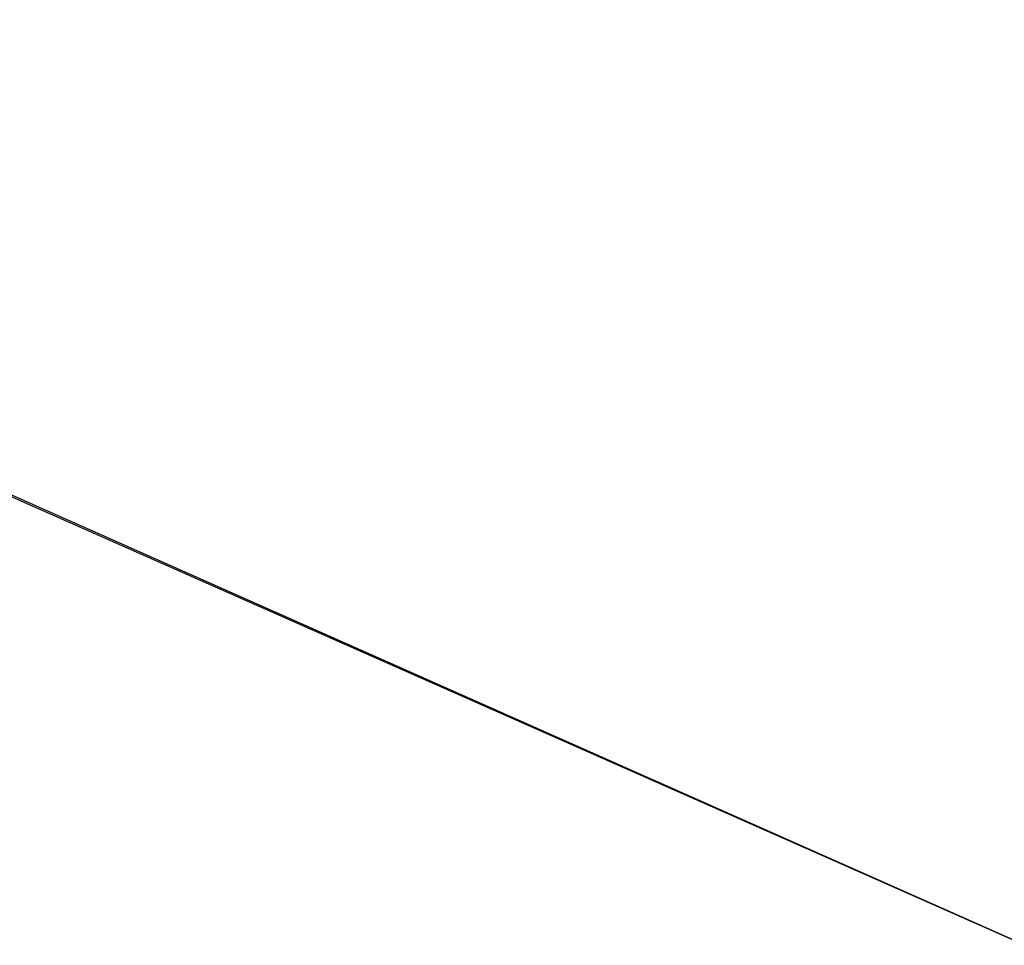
# Model space of a CAD drawing. Header units: centimetres. Extents: x -1.1 to 6.5, y -33.8 to -1.3.
# Tile 110 of 256: x -0.7893 to -0.778, y -6.4501 to -6.4394. Entities that reach past the tile are written whole.
import ezdxf

# ---------------------------------------------------------------- set-up
doc = ezdxf.new("R2010")
doc.units = ezdxf.units.CM
doc.layers.get('0').update_dxf_attribs({"true_color": 0x5890e1})

msp = doc.modelspace()

# ---------------------------------------------------------------- meshes
at = {"color": 84, "true_color": 0x1bb11b}
mesh = msp.add_polyface(dxfattribs=at)
corners = [(-1.071362, -5.280033, 32.108162), (-1.070549, -5.321689, 32.122284), (-1.064453, -1.335108, 32.232315), (-1.072073, -5.256665, 32.093937), (-1.072479, -5.247928, 32.086521), (-1.075426, -5.221715, 30.050762), (-1.099505, -5.250163, 31.038721), (-1.099505, -1.335109, 31.038719), (-1.064453, -1.335109, 29.845123), (-1.074816, -5.222325, 30.037453), (-1.074206, -5.225475, 30.024549), (-1.073597, -5.230961, 30.012459), (-1.072987, -5.238276, 30.001385), (-1.072073, -5.257377, 29.982994), (-1.071362, -5.279932, 29.969278), (-1.070244, -5.382751, 29.948858), (-1.075426, -5.221715, 32.02668), (-1.074003, -5.226591, 32.055634), (-1.073495, -5.231671, 32.066406), (-1.072886, -5.240003, 32.07819), (-1.070244, -5.365174, 32.128075), (-1.064453, -6.176145, 32.232319), (-0.892546, -1.335109, 29.345047), (-0.887567, -1.335109, 29.33448), (-0.892546, -6.392757, 29.345049), (-0.878525, -6.400479, 29.319548), (-0.862879, -1.335109, 29.300953), (-0.872124, -6.404035, 29.311115), (-0.862777, -6.408911, 29.300955), (-0.843778, -1.335109, 29.285103), (-0.848858, -6.416227, 29.288763), (-0.839409, -6.421002, 29.282158), (-0.828944, -6.426184, 29.276165), (-0.817667, -1.335109, 29.270981), (-0.817565, -6.431772, 29.270882), (-0.805373, -6.437563, 29.266613), (-0.782208, -1.335109, 29.261736), (-0.790539, -6.44437, 29.262957), (-0.777738, -6.45006, 29.261229), (-0.765546, -1.335109, 29.260719), (-1.032652, -6.226438, 29.696077), (-1.032652, -1.335109, 29.696075), (-1.012027, -6.257832, 29.642025), (-0.961837, -6.32245, 29.513908), (-0.914898, -1.335109, 29.39859), (-1.064453, -6.176146, 29.845123), (-1.052972, -6.195348, 29.763742), (-1.032652, -6.226437, 32.381363), (-1.032652, -1.335108, 32.381363), (-1.053785, -6.194026, 32.310043), (-1.054191, -1.335108, 32.308006), (-0.892546, -1.335108, 32.732391), (-0.914898, -1.335108, 32.678848), (-0.892546, -6.392756, 32.732391), (-0.961837, -6.322449, 32.563534), (-0.777738, -6.450058, 32.816212), (-0.765546, -1.335108, 32.816719), (-0.782208, -1.335108, 32.815704), (-0.790133, -6.444572, 32.814487), (-0.803239, -6.438476, 32.81144), (-0.817667, -1.335108, 32.806458), (-0.817565, -6.43177, 32.806561), (-0.836869, -6.422322, 32.796806), (-0.843778, -1.335108, 32.792336), (-0.849874, -6.415718, 32.787968), (-0.862879, -1.335108, 32.776485), (-0.862777, -6.408911, 32.776485), (-0.868974, -6.405659, 32.769882), (-0.887567, -1.335108, 32.742958)]
mesh.append_faces([[corners[k] for k in face] for face in [(0, 1, 2), (3, 2, 4), (3, 0, 2), (5, 6, 7), (8, 9, 5), (8, 10, 9), (8, 11, 10), (8, 12, 11), (8, 13, 12), (8, 14, 13), (8, 15, 14), (6, 16, 7), (2, 16, 17), (18, 2, 17), (18, 19, 2), (2, 19, 4), (1, 20, 2), (2, 20, 21), (22, 23, 24), (24, 23, 25), (25, 23, 26), (27, 26, 28), (27, 25, 26), (26, 29, 28), (28, 29, 30), (30, 29, 31), (31, 29, 32), (32, 29, 33), (34, 33, 35), (34, 32, 33), (33, 36, 35), (35, 36, 37), (37, 36, 38), (38, 36, 39), (40, 41, 42), (42, 41, 43), (43, 41, 44), (24, 44, 22), (24, 43, 44), (45, 8, 46), (41, 40, 46), (47, 48, 49), (21, 49, 50), (51, 52, 53), (53, 52, 54), (54, 52, 48), (47, 54, 48), (55, 56, 57), (58, 57, 59), (58, 55, 57), (57, 60, 59), (59, 60, 61), (61, 60, 62), (62, 60, 63), (64, 63, 65), (66, 65, 67), (66, 64, 65), (65, 68, 67), (67, 68, 53), (53, 68, 51), (64, 62, 63)]], dxfattribs={"color": 84})
mesh.append_faces([[corners[k] for k in face] for face in [(15, 8, 45)]], dxfattribs={"vtx2": -1, "color": 84})

doc.saveas('drawing.dxf')
